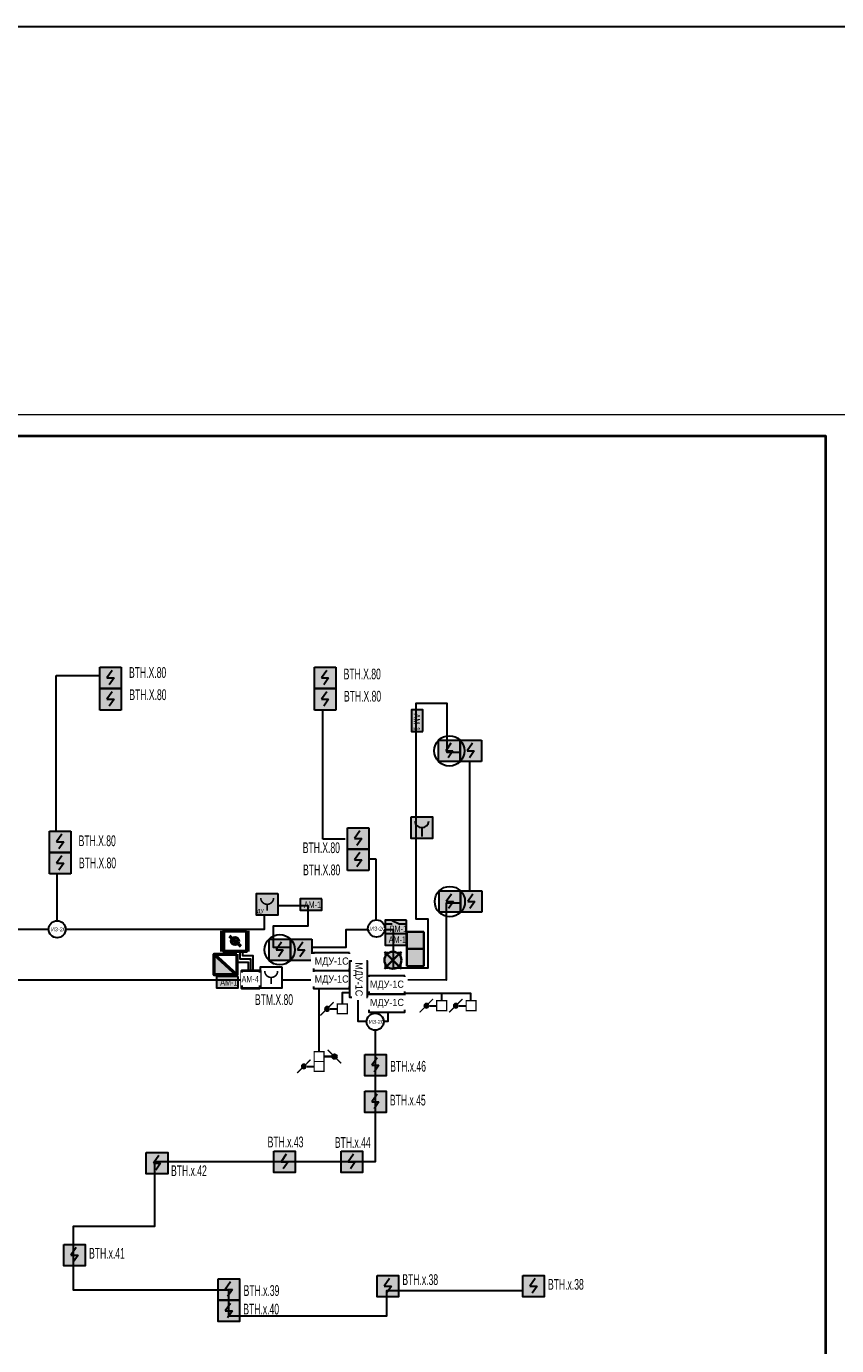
# Model space of a CAD drawing. Header units: millimetres. Extents: x 303602 to 13248484, y -10200551 to -26241.
# Tile 26 of 51: x 669679 to 688617, y -79179 to -48338. Entities that reach past the tile are written whole.
import ezdxf
from ezdxf.enums import TextEntityAlignment as Align

# ---------------------------------------------------------------- set-up
doc = ezdxf.new("R2010")
doc.units = ezdxf.units.MM
doc.set_wipeout_variables(frame=1)
doc.linetypes.add('CONTINOUS', pattern=[0])
for name, color, linetype, lineweight in [('_АПС_Оборудование', 1, 'Continuous', 30), ('RC-Извещатели_пожарные', 1, 'Continuous', 30), ('Воздуховоды', 7, 'Continuous', 18), ('Графика', 253, 'Continuous', 20), ('ОС', 5, 'Continuous', 25), ('Рамка', 7, 'Continuous', 18), ('СОУЭ', 1, 'Continuous', 30), ('СС-011-ПОЖ-СИГНАЛИЗАЦИЯ', 1, 'Continuous', 30), ('УГО АПС и АПЗ$0$_АПС_Оборудование', 1, 'Continuous', 30), ('УГО АПС и АПЗ$0$СС-011-ПОЖ-СИГНАЛИЗАЦИЯ', 1, 'Continuous', 30)]:
    doc.layers.add(name, color=color, linetype=linetype, lineweight=lineweight)
for name, color, linetype in [('EI_HATCH_GALV', 7, 'Continuous'), ('АПС', 5, 'Continuous'), ('АПС_Оборудование', 1, 'Continuous'), ('ПС', 1, 'Continuous'), ('ССПС', 5, 'Continuous'), ('формат', 250, 'Continuous')]:
    doc.layers.add(name, color=color, linetype=linetype)
doc.layers.add('УГО АПС и АПЗ$0$СС_СОУЭ', color=7, linetype='Continuous', lineweight=35, true_color=0x004961)
doc.styles.add('Arial', font='arial.ttf', dxfattribs={"width": 0.9, "height": 700})
doc.styles.add('Arial Narrow', font='ARIALN.TTF', dxfattribs={"width": 0.9, "height": 600})
doc.styles.add('Arial Narrow_Нум', font='ARIALN.TTF', dxfattribs={"width": 0.7, "height": 250})
doc.styles.add('Arial_2', font='arial.ttf', dxfattribs={"width": 0.9, "height": 400})
doc.styles.add('CP.Text', font='arial.ttf')
doc.styles.get("Standard").update_dxf_attribs({"font": 'isocpeur.ttf', "width": 0.9})

# ---------------------------------------------------------------- blocks, each defined once
blk = doc.blocks.new('*U39')
at = {"color": 0, "lineweight": 0}
blk.add_lwpolyline([(-594, 0), (0, 0), (0, 420), (-594, 420)], close=True, dxfattribs=at)
at = {"lineweight": 40}
blk.add_lwpolyline([(-574, 5), (-5, 5), (-5, 415), (-574, 415)], close=True, dxfattribs=at)
at = {"style": 'Arial', "width": 0.9, "flags": 8}
blk.add_attdef('FORMAT', (-36.87, 1.26), '', height=2.8, dxfattribs=at)
blk = doc.blocks.new('RC-UGO-IRA-01')
blk.add_wipeout([(2.5, 2.5), (2.5, -2.5), (-2.5, -2.5), (-2.5, 2.5)]).dxf.layer = 'RC-Извещатели_пожарные'
blk.add_wipeout([(-2.5, -2.5), (-2.5, 2.5), (2.5, 2.5), (2.5, -2.5)]).dxf.layer = 'RC-Извещатели_пожарные'
at = {"layer": 'RC-Извещатели_пожарные', "ltscale": 30}
blk.add_lwpolyline([(2.5, 2.5), (2.5, -2.5), (-2.5, -2.5), (-2.5, 2.5)], close=True, dxfattribs=at)
at = {"layer": 'RC-Извещатели_пожарные', "ltscale": 30, "const_width": 0.375}
blk.add_lwpolyline([(-1.5, 1.5, 1), (1.5, 1.5, 1)], format="xyb", dxfattribs=at)
blk.add_lwpolyline([(0, 0), (0, -1.5)], dxfattribs=at)
at = {"layer": 'RC-Извещатели_пожарные'}
blk.add_attdef('PSTN', text='', height=1.5, dxfattribs=at).set_placement((2.5, 2.5), align=Align.BOTTOM_CENTER)
blk = doc.blocks.new('ИП 212-64 прот.R3')
blk.add_wipeout([(2.5, 2.5), (2.5, -2.5), (-2.5, -2.5), (-2.5, 2.5)]).dxf.layer = 'RC-Извещатели_пожарные'
blk.add_wipeout([(-2.5, -2.5), (-2.5, 2.5), (2.5, 2.5), (2.5, -2.5)]).dxf.layer = 'RC-Извещатели_пожарные'
at = {"lineweight": 35, "true_color": 0xffffff}
h = blk.add_hatch(color=7, dxfattribs=at)
h.dxf.hatch_style = 1
h.paths.add_polyline_path([(-2.5, 2.5), (-2.5, -2.5), (2.5, -2.5), (2.5, 2.5)])
at = {"color": 1, "linetype": 'ByBlock', "lineweight": -2}
for p, q in [((0.39, 1.77), (-0.83, 0)), ((-0.83, 0), (0.83, 0)), ((0.83, 0), (-0.31, -1.63))]:
    blk.add_line(p, q, dxfattribs=at)
at = {"layer": 'RC-Извещатели_пожарные', "ltscale": 30}
for p, q in [((-2.5, -2.5), (-2.5, 2.5)), ((-2.5, 2.5), (2.5, 2.5)), ((2.5, 2.5), (2.5, -2.5)), ((2.5, -2.5), (-2.5, -2.5))]:
    blk.add_line(p, q, dxfattribs=at)
blk = doc.blocks.new('УГО АПС и АПЗ$0$A$C0ED213A1')
blk.add_wipeout([(-200, 0), (0, -200), (200, 0), (0, 200)])
blk.add_circle((0, 0), 200)
at = {"layer": 'УГО АПС и АПЗ$0$СС-011-ПОЖ-СИГНАЛИЗАЦИЯ', "color": 1, "style": 'CP.Text', "width": 0.8}
blk.add_text('ИЗ-2О', height=90, dxfattribs=at).set_placement((-145, -47))
blk = doc.blocks.new('*U103')
at = {"lineweight": 35, "true_color": 0xffffff}
h = blk.add_hatch(color=7, dxfattribs=at)
h.dxf.hatch_style = 1
h.paths.add_polyline_path([(0, 500), (0, 0), (500, 0), (500, 500)])
at = {"color": 1, "linetype": 'ByBlock', "lineweight": -2}
for p, q in [((289, 426), (167, 250)), ((167, 250), (333, 250)), ((333, 250), (219, 86))]:
    blk.add_line(p, q, dxfattribs=at)
at = {"color": 1, "linetype": 'ByBlock', "lineweight": -2, "ltscale": 0.1}
blk.add_lwpolyline([(0, 500), (500, 500), (500, 0), (0, 0)], close=True, dxfattribs=at)
at = {"color": 0, "linetype": 'ByBlock', "lineweight": -2, "style": 'Arial Narrow_Нум', "flags": 1}
for tag, p in [('NAME_DEVICE', (-64, -421)), ('NUM_POM', (-82, -847))]:
    blk.add_attdef(tag, p, '', height=125, dxfattribs=at)
at = {"color": 0, "linetype": 'ByBlock', "lineweight": -2, "style": 'Arial Narrow_Нум'}
blk.add_attdef('INDEX', (-63, -235), '', height=125, dxfattribs=at)
at = {"color": 0, "linetype": 'ByBlock', "lineweight": -2, "style": 'Arial Narrow_Нум', "width": 0.7}
blk.add_attdef('NUM_DEVICE', (-64, -630), '', height=125, dxfattribs=at)
blk = doc.blocks.new('*U104')
at = {"lineweight": 35, "true_color": 0xffffff}
h = blk.add_hatch(color=7, dxfattribs=at)
h.dxf.hatch_style = 1
h.paths.add_polyline_path([(0, 500), (0, 0), (500, 0), (500, 500)])
at = {"color": 1, "linetype": 'ByBlock', "lineweight": -2}
for p, q in [((289, 426), (167, 250)), ((167, 250), (333, 250)), ((333, 250), (219, 86))]:
    blk.add_line(p, q, dxfattribs=at)
at = {"color": 1, "linetype": 'ByBlock', "lineweight": -2, "ltscale": 0.1}
blk.add_lwpolyline([(0, 500), (500, 500), (500, 0), (0, 0)], close=True, dxfattribs=at)
at = {"color": 0, "linetype": 'ByBlock', "lineweight": -2, "style": 'Arial Narrow_Нум', "flags": 1}
for tag, p in [('NAME_DEVICE', (-64, -421)), ('NUM_POM', (-82, -847))]:
    blk.add_attdef(tag, p, '', height=125, dxfattribs=at)
at = {"color": 0, "linetype": 'ByBlock', "lineweight": -2, "style": 'Arial Narrow_Нум'}
blk.add_attdef('INDEX', (-63, -235), '', height=125, dxfattribs=at)
at = {"color": 0, "linetype": 'ByBlock', "lineweight": -2, "style": 'Arial Narrow_Нум', "width": 0.7}
blk.add_attdef('NUM_DEVICE', (-64, -630), '', height=125, dxfattribs=at)
blk = doc.blocks.new('*U105')
at = {"lineweight": 35, "true_color": 0xffffff}
h = blk.add_hatch(color=7, dxfattribs=at)
h.dxf.hatch_style = 1
h.paths.add_polyline_path([(0, 500), (0, 0), (500, 0), (500, 500)])
at = {"color": 1, "linetype": 'ByBlock', "lineweight": -2}
for p, q in [((289, 426), (167, 250)), ((167, 250), (333, 250)), ((333, 250), (219, 86))]:
    blk.add_line(p, q, dxfattribs=at)
at = {"color": 1, "linetype": 'ByBlock', "lineweight": -2, "ltscale": 0.1}
blk.add_lwpolyline([(0, 500), (500, 500), (500, 0), (0, 0)], close=True, dxfattribs=at)
at = {"color": 0, "linetype": 'ByBlock', "lineweight": -2, "style": 'Arial Narrow_Нум', "flags": 1}
for tag, p in [('NAME_DEVICE', (-64, -421)), ('NUM_POM', (-82, -847))]:
    blk.add_attdef(tag, p, '', height=125, dxfattribs=at)
at = {"color": 0, "linetype": 'ByBlock', "lineweight": -2, "style": 'Arial Narrow_Нум'}
blk.add_attdef('INDEX', (-63, -235), '', height=125, dxfattribs=at)
at = {"color": 0, "linetype": 'ByBlock', "lineweight": -2, "style": 'Arial Narrow_Нум', "width": 0.7}
blk.add_attdef('NUM_DEVICE', (-64, -630), '', height=125, dxfattribs=at)
blk = doc.blocks.new('*U106')
at = {"lineweight": 35, "true_color": 0xffffff}
h = blk.add_hatch(color=7, dxfattribs=at)
h.dxf.hatch_style = 1
h.paths.add_polyline_path([(0, 500), (0, 0), (500, 0), (500, 500)])
at = {"color": 1, "linetype": 'ByBlock', "lineweight": -2}
for p, q in [((289, 426), (167, 250)), ((167, 250), (333, 250)), ((333, 250), (219, 86))]:
    blk.add_line(p, q, dxfattribs=at)
at = {"color": 1, "linetype": 'ByBlock', "lineweight": -2, "ltscale": 0.1}
blk.add_lwpolyline([(0, 500), (500, 500), (500, 0), (0, 0)], close=True, dxfattribs=at)
at = {"color": 0, "linetype": 'ByBlock', "lineweight": -2, "style": 'Arial Narrow_Нум', "flags": 1}
for tag, p in [('NAME_DEVICE', (-64, -421)), ('NUM_POM', (-82, -847))]:
    blk.add_attdef(tag, p, '', height=125, dxfattribs=at)
at = {"color": 0, "linetype": 'ByBlock', "lineweight": -2, "style": 'Arial Narrow_Нум'}
blk.add_attdef('INDEX', (-63, -235), '', height=125, dxfattribs=at)
at = {"color": 0, "linetype": 'ByBlock', "lineweight": -2, "style": 'Arial Narrow_Нум', "width": 0.7}
blk.add_attdef('NUM_DEVICE', (-64, -630), '', height=125, dxfattribs=at)
blk = doc.blocks.new('*U107')
at = {"lineweight": 35, "true_color": 0xffffff}
h = blk.add_hatch(color=7, dxfattribs=at)
h.dxf.hatch_style = 1
h.paths.add_polyline_path([(0, 500), (0, 0), (500, 0), (500, 500)])
at = {"color": 1, "linetype": 'ByBlock', "lineweight": -2}
for p, q in [((289, 426), (167, 250)), ((167, 250), (333, 250)), ((333, 250), (219, 86))]:
    blk.add_line(p, q, dxfattribs=at)
at = {"color": 1, "linetype": 'ByBlock', "lineweight": -2, "ltscale": 0.1}
blk.add_lwpolyline([(0, 500), (500, 500), (500, 0), (0, 0)], close=True, dxfattribs=at)
at = {"color": 0, "linetype": 'ByBlock', "lineweight": -2, "style": 'Arial Narrow_Нум', "flags": 1}
for tag, p in [('NAME_DEVICE', (-64, -421)), ('NUM_POM', (-82, -847))]:
    blk.add_attdef(tag, p, '', height=125, dxfattribs=at)
at = {"color": 0, "linetype": 'ByBlock', "lineweight": -2, "style": 'Arial Narrow_Нум'}
blk.add_attdef('INDEX', (-63, -235), '', height=125, dxfattribs=at)
at = {"color": 0, "linetype": 'ByBlock', "lineweight": -2, "style": 'Arial Narrow_Нум', "width": 0.7}
blk.add_attdef('NUM_DEVICE', (-64, -630), '', height=125, dxfattribs=at)
blk = doc.blocks.new('*U98')
at = {"lineweight": 35, "true_color": 0xffffff}
h = blk.add_hatch(color=7, dxfattribs=at)
h.dxf.hatch_style = 1
h.paths.add_polyline_path([(0, 500), (0, 0), (500, 0), (500, 500)])
at = {"color": 1, "linetype": 'ByBlock', "lineweight": -2}
for p, q in [((289, 426), (167, 250)), ((167, 250), (333, 250)), ((333, 250), (219, 86))]:
    blk.add_line(p, q, dxfattribs=at)
at = {"color": 1, "linetype": 'ByBlock', "lineweight": -2, "ltscale": 0.1}
blk.add_lwpolyline([(0, 500), (500, 500), (500, 0), (0, 0)], close=True, dxfattribs=at)
at = {"color": 0, "linetype": 'ByBlock', "lineweight": -2, "style": 'Arial Narrow_Нум', "flags": 1}
for tag, p in [('NAME_DEVICE', (-64, -421)), ('NUM_POM', (-82, -847))]:
    blk.add_attdef(tag, p, '', height=125, dxfattribs=at)
at = {"color": 0, "linetype": 'ByBlock', "lineweight": -2, "style": 'Arial Narrow_Нум'}
blk.add_attdef('INDEX', (-63, -235), '', height=125, dxfattribs=at)
at = {"color": 0, "linetype": 'ByBlock', "lineweight": -2, "style": 'Arial Narrow_Нум', "width": 0.7}
blk.add_attdef('NUM_DEVICE', (-64, -630), '', height=125, dxfattribs=at)
blk = doc.blocks.new('*U99')
at = {"lineweight": 35, "true_color": 0xffffff}
h = blk.add_hatch(color=7, dxfattribs=at)
h.dxf.hatch_style = 1
h.paths.add_polyline_path([(0, 500), (0, 0), (500, 0), (500, 500)])
at = {"color": 1, "linetype": 'ByBlock', "lineweight": -2}
for p, q in [((289, 426), (167, 250)), ((167, 250), (333, 250)), ((333, 250), (219, 86))]:
    blk.add_line(p, q, dxfattribs=at)
at = {"color": 1, "linetype": 'ByBlock', "lineweight": -2, "ltscale": 0.1}
blk.add_lwpolyline([(0, 500), (500, 500), (500, 0), (0, 0)], close=True, dxfattribs=at)
at = {"color": 0, "linetype": 'ByBlock', "lineweight": -2, "style": 'Arial Narrow_Нум', "flags": 1}
for tag, p in [('NAME_DEVICE', (-64, -421)), ('NUM_POM', (-82, -847))]:
    blk.add_attdef(tag, p, '', height=125, dxfattribs=at)
at = {"color": 0, "linetype": 'ByBlock', "lineweight": -2, "style": 'Arial Narrow_Нум'}
blk.add_attdef('INDEX', (-63, -235), '', height=125, dxfattribs=at)
at = {"color": 0, "linetype": 'ByBlock', "lineweight": -2, "style": 'Arial Narrow_Нум', "width": 0.7}
blk.add_attdef('NUM_DEVICE', (-64, -630), '', height=125, dxfattribs=at)
blk = doc.blocks.new('*U100')
at = {"lineweight": 35, "true_color": 0xffffff}
h = blk.add_hatch(color=7, dxfattribs=at)
h.dxf.hatch_style = 1
h.paths.add_polyline_path([(0, 500), (0, 0), (500, 0), (500, 500)])
at = {"color": 1, "linetype": 'ByBlock', "lineweight": -2}
for p, q in [((289, 426), (167, 250)), ((167, 250), (333, 250)), ((333, 250), (219, 86))]:
    blk.add_line(p, q, dxfattribs=at)
at = {"color": 1, "linetype": 'ByBlock', "lineweight": -2, "ltscale": 0.1}
blk.add_lwpolyline([(0, 500), (500, 500), (500, 0), (0, 0)], close=True, dxfattribs=at)
at = {"color": 0, "linetype": 'ByBlock', "lineweight": -2, "style": 'Arial Narrow_Нум', "flags": 1}
for tag, p in [('NAME_DEVICE', (-64, -421)), ('NUM_POM', (-82, -847))]:
    blk.add_attdef(tag, p, '', height=125, dxfattribs=at)
at = {"color": 0, "linetype": 'ByBlock', "lineweight": -2, "style": 'Arial Narrow_Нум'}
blk.add_attdef('INDEX', (-63, -235), '', height=125, dxfattribs=at)
at = {"color": 0, "linetype": 'ByBlock', "lineweight": -2, "style": 'Arial Narrow_Нум', "width": 0.7}
blk.add_attdef('NUM_DEVICE', (-64, -630), '', height=125, dxfattribs=at)
blk = doc.blocks.new('*U101')
at = {"lineweight": 35, "true_color": 0xffffff}
h = blk.add_hatch(color=7, dxfattribs=at)
h.dxf.hatch_style = 1
h.paths.add_polyline_path([(0, 500), (0, 0), (500, 0), (500, 500)])
at = {"color": 1, "linetype": 'ByBlock', "lineweight": -2}
for p, q in [((289, 426), (167, 250)), ((167, 250), (333, 250)), ((333, 250), (219, 86))]:
    blk.add_line(p, q, dxfattribs=at)
at = {"color": 1, "linetype": 'ByBlock', "lineweight": -2, "ltscale": 0.1}
blk.add_lwpolyline([(0, 500), (500, 500), (500, 0), (0, 0)], close=True, dxfattribs=at)
at = {"color": 0, "linetype": 'ByBlock', "lineweight": -2, "style": 'Arial Narrow_Нум', "flags": 1}
for tag, p in [('NAME_DEVICE', (-64, -421)), ('NUM_POM', (-82, -847))]:
    blk.add_attdef(tag, p, '', height=125, dxfattribs=at)
at = {"color": 0, "linetype": 'ByBlock', "lineweight": -2, "style": 'Arial Narrow_Нум'}
blk.add_attdef('INDEX', (-63, -235), '', height=125, dxfattribs=at)
at = {"color": 0, "linetype": 'ByBlock', "lineweight": -2, "style": 'Arial Narrow_Нум', "width": 0.7}
blk.add_attdef('NUM_DEVICE', (-64, -630), '', height=125, dxfattribs=at)
blk = doc.blocks.new('*U102')
at = {"lineweight": 35, "true_color": 0xffffff}
h = blk.add_hatch(color=7, dxfattribs=at)
h.dxf.hatch_style = 1
h.paths.add_polyline_path([(0, 500), (0, 0), (500, 0), (500, 500)])
at = {"color": 1, "linetype": 'ByBlock', "lineweight": -2}
for p, q in [((289, 426), (167, 250)), ((167, 250), (333, 250)), ((333, 250), (219, 86))]:
    blk.add_line(p, q, dxfattribs=at)
at = {"color": 1, "linetype": 'ByBlock', "lineweight": -2, "ltscale": 0.1}
blk.add_lwpolyline([(0, 500), (500, 500), (500, 0), (0, 0)], close=True, dxfattribs=at)
at = {"color": 0, "linetype": 'ByBlock', "lineweight": -2, "style": 'Arial Narrow_Нум', "flags": 1}
for tag, p in [('NAME_DEVICE', (-64, -421)), ('NUM_POM', (-82, -847))]:
    blk.add_attdef(tag, p, '', height=125, dxfattribs=at)
at = {"color": 0, "linetype": 'ByBlock', "lineweight": -2, "style": 'Arial Narrow_Нум'}
blk.add_attdef('INDEX', (-63, -235), '', height=125, dxfattribs=at)
at = {"color": 0, "linetype": 'ByBlock', "lineweight": -2, "style": 'Arial Narrow_Нум', "width": 0.7}
blk.add_attdef('NUM_DEVICE', (-64, -630), '', height=125, dxfattribs=at)
blk = doc.blocks.new('РМ-4схема')
at = {"lineweight": 40, "ltscale": 2, "true_color": 0xffffff}
h = blk.add_hatch(color=7, dxfattribs=at)
h.dxf.hatch_style = 1
h.paths.add_polyline_path([(-154589, 33976), (-154086, 33976), (-154086, 34289), (-154589, 34289)])
at = {"layer": 'ОС', "color": 1, "lineweight": 30}
for p, q in [((-154260, 34196, 0), (-154420, 34270, 0)), ((-154420, 34196, 0), (-154589, 34196, 0)), ((-154086, 34196, 0), (-154260, 34196, 0))]:
    blk.add_line(p, q, dxfattribs=at)
at = {"layer": 'ОС', "color": 1, "lineweight": 30, "elevation": 0}
blk.add_lwpolyline([(-154086, 34289), (-154589, 34289), (-154589, 33976), (-154086, 33976)], close=True, dxfattribs=at)
at = {"layer": 'ССПС', "color": 1, "lineweight": -2, "ltscale": 1000, "style": 'Arial Narrow_Нум', "width": 0.8}
blk.add_text('РМ-1', height=151, dxfattribs=at).set_placement((-154484, 34011, 0))
blk = doc.blocks.new('авфывыа')
at = {"lineweight": 40, "ltscale": 2, "true_color": 0xffffff}
h = blk.add_hatch(color=7, dxfattribs=at)
h.dxf.hatch_style = 1
h.paths.add_polyline_path([(287843, 200199), (287340, 200199), (287340, 199936), (287843, 199936)])
at = {"layer": 'ОС', "color": 1, "lineweight": 30}
blk.add_lwpolyline([(287843, 200199), (287340, 200199), (287340, 199936), (287843, 199936)], close=True, dxfattribs=at)
at = {"layer": 'ССПС', "color": 1, "lineweight": -2, "ltscale": 1000, "style": 'Arial Narrow', "width": 0.9}
blk.add_text('АМ-1', height=150, dxfattribs=at).set_placement((287425, 199988))
blk = doc.blocks.new('УДП')
at = {"color": 30}
blk.add_wipeout([(324223, -148669), (324222, -149169), (323722, -149169), (323723, -148669)], dxfattribs=at).dxf.layer = 'RC-Извещатели_пожарные'
blk.add_wipeout([(323722, -149169), (323723, -148669), (324223, -148669), (324222, -149169)], dxfattribs=at).dxf.layer = 'RC-Извещатели_пожарные'
at = {"layer": 'EI_HATCH_GALV', "lineweight": 30, "true_color": 0xffffff}
h = blk.add_hatch(color=7, dxfattribs=at)
h.dxf.hatch_style = 1
h.paths.add_polyline_path([(324223, -148669), (324222, -149169), (323722, -149169), (323723, -148669)])
at = {"layer": 'RC-Извещатели_пожарные', "color": 30, "ltscale": 30}
blk.add_lwpolyline([(324223, -148669), (324222, -149169), (323722, -149169), (323723, -148669)], close=True, dxfattribs=at)
at = {"layer": 'RC-Извещатели_пожарные', "color": 30, "ltscale": 30, "const_width": 37.5}
blk.add_lwpolyline([(323823, -148769, 1), (324123, -148769, 1)], format="xyb", dxfattribs=at)
blk.add_lwpolyline([(323972, -148919), (323972, -149069)], dxfattribs=at)
at = {"color": 30, "lineweight": 30, "style": 'Arial Narrow', "width": 0.9}
blk.add_text('ДУ', height=100, dxfattribs=at).set_placement((323814, -149078), align=Align.MIDDLE_CENTER)
blk = doc.blocks.new('ам-4')
blk.add_wipeout([(-197, 213), (223, 213), (223, -207), (-197, -207)]).dxf.layer = 'АПС_Оборудование'
at = {"layer": '_АПС_Оборудование', "lineweight": 40, "ltscale": 100}
blk.add_lwpolyline([(223, -207), (-197, -207), (-197, 213), (223, 213)], close=True, dxfattribs=at)
at = {"layer": '_АПС_Оборудование', "ltscale": 100, "insert": (15, 13), "char_height": 150, "attachment_point": 5, "style": 'Arial Narrow', "bg_fill": 2}
blk.add_mtext_dynamic_manual_height_columns('\\pxi-0.17961;АМ-4', width=300, gutter_width=144375, heights=[0], dxfattribs=at)
blk = doc.blocks.new('_МДУ')
at = {"color": 1}
blk.add_wipeout([(-350, 175), (350, 175), (350, -175), (-350, -175)], dxfattribs=at)
at = {"layer": 'АПС', "color": 1, "lineweight": 30, "ltscale": 200}
blk.add_lwpolyline([(350, 175), (-350, 175), (-350, -175), (350, -175)], close=True, dxfattribs=at)
at = {"layer": 'АПС', "color": 0, "lineweight": 30, "ltscale": 200, "insert": (3, -9), "char_height": 140, "width": 668.29, "attachment_point": 5, "style": 'Arial_2', "bg_fill": 2}
blk.add_mtext('МДУ-1С', dxfattribs=at)
blk = doc.blocks.new('УГО АПС и АПЗ$0$точка сбора')
h = blk.add_hatch(color=255)
h.dxf.hatch_style = 1
h.paths.add_polyline_path([(0, 0), (-88, 88, 0.198912), (-125, 0, 0.198912), (-88, -88)])
h.paths.add_polyline_path([(125, 0, 0.198912), (88, 88), (0, 0), (88, -88, 0.198912)])
h = blk.add_hatch(color=2)
h.dxf.hatch_style = 1
h.paths.add_polyline_path([(88, -88), (0, 0), (-88, -88, 0.414214)])
h.paths.add_polyline_path([(88, 88, 0.414214), (-88, 88), (0, 0)])
at = {"layer": 'УГО АПС и АПЗ$0$СС_СОУЭ', "color": 1}
for p, q in [((-88, 88), (-125, 125)), ((-88, 88), (-125, 88)), ((-88, 88), (-88, 125)), ((88, 88), (125, 125)), ((88, 88), (88, 125)), ((88, 88), (125, 88)), ((-88, -88), (-125, -125)), ((-88, -88), (-125, -88)), ((-88, -88), (-88, -125)), ((88, -88), (125, -125)), ((88, -88), (88, -125)), ((88, -88), (125, -88))]:
    blk.add_line(p, q, dxfattribs=at)
for points in [[(-88, 88), (88, -88)], [(-88, -88), (88, 88)]]:
    blk.add_lwpolyline(points, dxfattribs=at)
blk.add_circle((0, 0), 125, dxfattribs=at)
blk = doc.blocks.new('УГО АПС и АПЗ$0$A$C7da512b9')
at = {"true_color": 0xffffff}
h = blk.add_hatch(color=7, dxfattribs=at)
h.dxf.hatch_style = 1
h.paths.add_polyline_path([(0, 199.9872), (-399.9744, 199.9872), (-399.9744, -199.9872), (0, -199.9872)])
at = {"lineweight": 35, "true_color": 0x0a0aff}
for points in [[(0, 74.9952), (0, 199.9872), (-399.9744, 199.9872), (-399.9744, 74.9952)], [(-399.9744, -74.9952), (-399.9744, -199.9872), (0, -199.9872), (0, -74.9952)]]:
    blk.add_hatch(color=5, dxfattribs=at).paths.add_polyline_path(points)
at = {"color": 5, "lineweight": 35, "true_color": 0x0a0aff}
for p, q in [((-399.9744, 199.9872), (-399.9744, -199.9872)), ((0, 199.9872), (-399.9744, 199.9872)), ((0, -199.9872), (0, 199.9872)), ((-399.9744, -199.9872), (0, -199.9872))]:
    blk.add_line(p, q, dxfattribs=at)
blk = doc.blocks.new('*U96')
at = {"lineweight": 35, "true_color": 0xffffff}
h = blk.add_hatch(color=7, dxfattribs=at)
h.dxf.hatch_style = 1
h.paths.add_polyline_path([(-2.5, 2.5), (-2.5, -2.5), (2.5, -2.5), (2.5, 2.5)])
at = {"color": 1, "linetype": 'ByBlock', "lineweight": -2}
for p, q in [((0.39, 1.76), (-0.83, 0)), ((-0.83, 0), (0.83, 0)), ((0.83, 0), (-0.31, -1.64))]:
    blk.add_line(p, q, dxfattribs=at)
at = {"color": 1, "linetype": 'ByBlock', "lineweight": -2, "ltscale": 0.1}
blk.add_lwpolyline([(-2.5, 2.5), (2.5, 2.5), (2.5, -2.5), (-2.5, -2.5)], close=True, dxfattribs=at)
at = {"layer": 'RC-Извещатели_пожарные'}
blk.add_circle((0, 0), 3.54, dxfattribs=at)
at = {"layer": 'RC-Извещатели_пожарные', "style": 'Arial Narrow_Нум', "width": 0.7}
blk.add_attdef('PSTN', text='', height=2.5, dxfattribs=at).set_placement((5.33, 2.66), align=Align.BOTTOM_CENTER)
blk = doc.blocks.new('СПЖ')
at = {"layer": 'Графика', "lineweight": 50}
blk.add_hatch(color=1, dxfattribs=at).paths.add_polyline_path([(304821, -36194), (304291, -35711), (304291, -36194)])
at = {"layer": 'Графика', "color": 1, "lineweight": 50}
blk.add_line((304291, -35711), (304821, -36194), dxfattribs=at)
blk.add_lwpolyline([(304821, -35711), (304821, -36194), (304291, -36194), (304291, -35711)], close=True, dxfattribs=at)
blk = doc.blocks.new('ДЗ')
at = {"layer": 'Графика', "color": 1, "lineweight": 50}
for p, q in [((304243, -36530), (304243, -37013)), ((304423, -36650), (304688, -36892)), ((304859, -36530), (304859, -37013))]:
    blk.add_line(p, q, dxfattribs=at)
blk.add_lwpolyline([(304821, -36530), (304821, -37013), (304291, -37013), (304291, -36530)], close=True, dxfattribs=at)
blk.add_circle((304556, -36771), 81.3, dxfattribs=at)
blk = doc.blocks.new('*U89')
at = {"linetype": 'Continuous', "lineweight": -2, "true_color": 0xffffff}
h = blk.add_hatch(color=7, dxfattribs=at)
h.dxf.hatch_style = 1
h.paths.add_polyline_path([(0, 500), (0, 0), (500, 0), (500, 500)])
at = {"color": 1, "linetype": 'Continuous', "lineweight": -2}
blk.add_line((250, 250), (250, 43), dxfattribs=at)
blk.add_lwpolyline([(0, 500), (500, 500), (500, 0), (0, 0)], close=True, dxfattribs=at)
blk.add_arc((250, 417), 167, 186.4495, 353.5853, dxfattribs=at)
at = {"color": 0, "linetype": 'Continuous', "lineweight": -2, "style": 'Arial Narrow_Нум', "flags": 1}
for tag, p in [('NAME_DEVICE', (-64, -421)), ('NUM_POM', (-82, -847))]:
    blk.add_attdef(tag, p, '', height=125, dxfattribs=at)
at = {"color": 0, "linetype": 'Continuous', "lineweight": -2, "style": 'Arial Narrow_Нум'}
for tag, p in [('INDEX', (-63, -235)), ('NUM_DEVICE', (-64, -630))]:
    blk.add_attdef(tag, p, '', height=125, dxfattribs=at)
blk = doc.blocks.new('озк_пр')
at = {"layer": 'УГО АПС и АПЗ$0$_АПС_Оборудование', "ltscale": 200}
h = blk.add_hatch(color=1, dxfattribs=at)
h.dxf.hatch_style = 1
h.paths.add_polyline_path([(468761, -41723, 1), (468650, -41723, 1)])
at = {"color": 1, "const_width": 29.5}
blk.add_lwpolyline([(468549, -41567), (468666, -41684)], dxfattribs=at)
at = {"layer": 'УГО АПС и АПЗ$0$_АПС_Оборудование', "color": 1, "lineweight": 35, "ltscale": 200}
blk.add_line((468636, -41723), (468463, -41723), dxfattribs=at)
at = {"layer": 'УГО АПС и АПЗ$0$_АПС_Оборудование', "color": 1, "const_width": 29.5}
blk.add_lwpolyline([(468233, -41839), (468463, -41839), (468463, -41608), (468232, -41608)], close=True, dxfattribs=at)
blk.add_lwpolyline([(468745, -41762), (468862, -41880)], dxfattribs=at)
at = {"layer": 'УГО АПС и АПЗ$0$_АПС_Оборудование', "color": 1}
blk.add_circle((468706, -41723), 55.4, dxfattribs=at)
blk = doc.blocks.new('пд_выт')
at = {"layer": 'Воздуховоды', "true_color": 0xcd6928}
h = blk.add_hatch(color=32, dxfattribs=at)
h.dxf.hatch_style = 1
h.paths.add_polyline_path([(468770, -40558, 1), (468659, -40558, 1)])
at = {"layer": 'Воздуховоды', "color": 32, "lineweight": 30, "true_color": 0xcd6928}
blk.add_line((468645, -40558), (468472, -40558), dxfattribs=at)
at = {"layer": 'Воздуховоды', "color": 32, "true_color": 0xcd6928, "const_width": 29.5}
for points in [[(468558, -40401), (468675, -40519)], [(468754, -40597), (468871, -40714)]]:
    blk.add_lwpolyline(points, dxfattribs=at)
blk.add_lwpolyline([(468242, -40674), (468472, -40673), (468472, -40443), (468241, -40443)], close=True, dxfattribs=at)
at = {"layer": 'Воздуховоды', "color": 32, "true_color": 0xcd6928}
blk.add_circle((468715, -40558), 55.4, dxfattribs=at)

msp = doc.modelspace()

# ---------------------------------------------------------------- linework, layer by layer
at = {"layer": 'RC-Извещатели_пожарные', "lineweight": 30}
msp.add_lwpolyline([(668989, -69446), (675242, -69446), (675242, -68887), (676256, -68887), (676256, -69374), (675446, -69374), (675446, -69861), (677154, -69861), (677154, -69449), (678249, -69453), (678249, -70348), (679068, -70348), (679068, -69207), (678790, -69207), (678790, -64158), (679509, -64158), (679509, -65308), (680040, -65308), (680040, -68834), (679493, -68834), (679493, -70636), (678127, -70629), (678127, -71605), (677435, -71605), (677435, -70183), (676711, -70183), (676711, -70632), (657034, -70632)], dxfattribs=at)
at = {"layer": 'Рамка'}
msp.add_lwpolyline([(631467, -98921), (688367, -98921), (688367, -57921), (631467, -57921)], close=True, dxfattribs=at)
at = {"layer": 'СС-011-ПОЖ-СИГНАЛИЗАЦИЯ', "color": 30, "lineweight": 30, "true_color": 0xf26722}
msp.add_lwpolyline([(679387, -71118), (679387, -70936)], dxfattribs=at)

# ---------------------------------------------------------------- block references
at = {"color": 6, "rotation": 270}
msp.add_blockref('авфывыа', (478745, 223023), dxfattribs=at)
at = {"color": 7, "linetype": 'CONTINOUS', "lineweight": 30, "ltscale": 100, "xscale": 1.000735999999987, "yscale": 1.000735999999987, "zscale": 1.000735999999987}
msp.add_blockref('*U89', (678672, -67320), dxfattribs=at)
at = {"color": 6}
msp.add_blockref('авфывыа', (388738, -268934), dxfattribs=at)
at = {"layer": 'RC-Извещатели_пожарные', "lineweight": 30}
msp.add_blockref('ДЗ', (370000, -32950), dxfattribs=at)
at = {"layer": 'ПС', "color": 7, "linetype": 'CONTINOUS', "lineweight": 30, "ltscale": 100}
ref = msp.add_blockref('*U101', (677587, -72875), dxfattribs=dict(at, xscale=1.000736, yscale=1.000736, zscale=1.000736))
ref.add_attrib('NUM_DEVICE', 'BTH.x.46', dxfattribs={"layer": '0', "color": 0, "linetype": 'ByBlock', "lineweight": -2, "ltscale": 100, "height": 250.2, "style": 'Arial Narrow_Нум', "width": 0.7}).set_placement((678601, -72774), align=Align.CENTER)
ref = msp.add_blockref('*U100', (677587, -73731), dxfattribs=dict(at, xscale=1.000736, yscale=1.000736, zscale=1.000736))
ref.add_attrib('NUM_DEVICE', 'BTH.x.45', dxfattribs={"layer": '0', "color": 0, "linetype": 'ByBlock', "lineweight": -2, "ltscale": 100, "height": 250.2, "style": 'Arial Narrow_Нум', "width": 0.7}).set_placement((678594, -73565), align=Align.CENTER)
ref = msp.add_blockref('*U99', (675464, -75133), dxfattribs=dict(at, xscale=1.000736, yscale=1.000736, zscale=1.000736))
ref.add_attrib('NUM_DEVICE', 'BTH.x.43', dxfattribs={"layer": '0', "color": 0, "linetype": 'ByBlock', "lineweight": -2, "ltscale": 100, "height": 250.2, "style": 'Arial Narrow_Нум', "width": 0.7}).set_placement((675736, -74544), align=Align.CENTER)
ref = msp.add_blockref('*U98', (677033, -75133), dxfattribs=dict(at, xscale=1.000736, yscale=1.000736, zscale=1.000736))
ref.add_attrib('NUM_DEVICE', 'BTH.x.44', dxfattribs={"layer": '0', "color": 0, "linetype": 'ByBlock', "lineweight": -2, "ltscale": 100, "height": 250.2, "style": 'Arial Narrow_Нум', "width": 0.7}).set_placement((677308, -74556), align=Align.CENTER)
ref = msp.add_blockref('*U104', (672482, -75163), dxfattribs=dict(at, xscale=1.000736, yscale=1.000736, zscale=1.000736))
ref.add_attrib('NUM_DEVICE', 'BTH.x.42', dxfattribs={"layer": '0', "color": 0, "linetype": 'ByBlock', "lineweight": -2, "ltscale": 100, "height": 250.2, "style": 'Arial Narrow_Нум', "width": 0.7}).set_placement((673478, -75216), align=Align.CENTER)
ref = msp.add_blockref('*U103', (670554, -77314), dxfattribs=dict(at, xscale=1.000736, yscale=1.000736, zscale=1.000736))
ref.add_attrib('NUM_DEVICE', 'BTH.x.41', dxfattribs={"layer": '0', "color": 0, "linetype": 'ByBlock', "lineweight": -2, "ltscale": 100, "height": 250.2, "style": 'Arial Narrow_Нум', "width": 0.7}).set_placement((671562, -77147), align=Align.CENTER)
ref = msp.add_blockref('*U107', (674160, -78118), dxfattribs=dict(at, xscale=1.000736, yscale=1.000736, zscale=1.000736))
ref.add_attrib('NUM_DEVICE', 'BTH.x.39', dxfattribs={"layer": '0', "color": 0, "linetype": 'ByBlock', "lineweight": -2, "ltscale": 100, "height": 250.2, "style": 'Arial Narrow_Нум', "width": 0.7}).set_placement((675174, -78017), align=Align.CENTER)
ref = msp.add_blockref('*U105', (677878, -78039), dxfattribs=dict(at, xscale=1.000736, yscale=1.000736, zscale=1.000736))
ref.add_attrib('NUM_DEVICE', 'BTH.x.38', dxfattribs={"layer": '0', "color": 0, "linetype": 'ByBlock', "lineweight": -2, "ltscale": 100, "height": 250.2, "style": 'Arial Narrow_Нум', "width": 0.7}).set_placement((678885, -77762), align=Align.CENTER)
ref = msp.add_blockref('*U102', (681282, -78039), dxfattribs=dict(at, xscale=1.000736, yscale=1.000736, zscale=1.000736))
ref.add_attrib('NUM_DEVICE', 'BTH.x.38', dxfattribs={"layer": '0', "color": 0, "linetype": 'ByBlock', "lineweight": -2, "ltscale": 100, "height": 250.2, "style": 'Arial Narrow_Нум', "width": 0.7}).set_placement((682289, -77872), align=Align.CENTER)
ref = msp.add_blockref('*U106', (674160, -78618), dxfattribs=dict(at, xscale=1.000736, yscale=1.000736, zscale=1.000736))
ref.add_attrib('NUM_DEVICE', 'BTH.x.40', dxfattribs={"layer": '0', "color": 0, "linetype": 'ByBlock', "lineweight": -2, "ltscale": 100, "height": 250.2, "style": 'Arial Narrow_Нум', "width": 0.7}).set_placement((675167, -78451), align=Align.CENTER)
at = {"layer": 'СС-011-ПОЖ-СИГНАЛИЗАЦИЯ', "lineweight": 30, "xscale": -1}
for p in [(1145421, -30748), (1147743, -30675), (1148431, -30675), (1144878, -32094)]:
    msp.add_blockref('пд_выт', p, dxfattribs=at)
at = {"layer": 'СС-011-ПОЖ-СИГНАЛИЗАЦИЯ', "lineweight": 30}
msp.add_blockref('озк_пр', (208173, -30698), dxfattribs=at)
at = {"layer": 'УГО АПС и АПЗ$0$_АПС_Оборудование', "rotation": 270}
for p in [(678770, -69906), (678770, -70306)]:
    msp.add_blockref('УГО АПС и АПЗ$0$A$C7da512b9', p, dxfattribs=at)
at = {"layer": 'УГО АПС и АПЗ$0$_АПС_Оборудование', "xscale": 1.6, "yscale": 1.6, "zscale": 1.6, "rotation": 270}
msp.add_blockref('УГО АПС и АПЗ$0$точка сбора', (678247, -70170, 0), dxfattribs=at)
at = {"layer": 'формат', "xscale": 100, "yscale": 100, "zscale": 100}
msp.add_blockref('*U39', (688867, -99421), dxfattribs=at)

# ---------------------------------------------------------------- texts
at = {"color": 0, "linetype": 'ByBlock', "lineweight": -2, "style": 'Arial Narrow', "width": 0.7, "flags": 1}
for p in [(672078, -63568), (677095, -63603), (672085, -64087), (677102, -64122), (670900, -67502), (670907, -68021)]:
    msp.add_attdef('ВТН.Х.80', p, '', height=250, dxfattribs=at)

# ---------------------------------------------------------------- next in the draw order: block references
at = {"layer": '_АПС_Оборудование', "color": 0, "lineweight": 30, "xscale": 1.2, "yscale": 1.2, "zscale": 1.2}
msp.add_blockref('_МДУ', (676811, -70623), dxfattribs=at)
at = {"layer": 'RC-Извещатели_пожарные', "xscale": 99.99999999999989, "yscale": 99.99999999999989, "zscale": 99.99999999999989, "rotation": 359.9525678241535}
msp.add_blockref('RC-UGO-IRA-01', (675401, -70572), dxfattribs=at)
at = {"layer": 'СОУЭ', "color": 6, "xscale": 100, "yscale": 100, "zscale": 100}
for p in [(671645, -63570), (676661, -63570), (680065, -65275), (670468, -67403), (677434, -67325), (680077, -68799), (676101, -69925)]:
    msp.add_blockref('ИП 212-64 прот.R3', p, dxfattribs=at)
at = {"layer": 'СС-011-ПОЖ-СИГНАЛИЗАЦИЯ', "lineweight": 30}
msp.add_blockref('УДП', (351334, 80056), dxfattribs=at)
at = {"layer": 'УГО АПС и АПЗ$0$_АПС_Оборудование'}
for p in [(670397, -69445), (677862, -69428), (677831, -71608)]:
    msp.add_blockref('УГО АПС и АПЗ$0$A$C0ED213A1', p, dxfattribs=at)

# ---------------------------------------------------------------- next in the draw order: linework, layer by layer
at = {"layer": 'СС-011-ПОЖ-СИГНАЛИЗАЦИЯ', "lineweight": 30}
for p, q in [((670373, -67153), (670373, -63516)), ((670373, -63516), (671395, -63516)), ((677132, -67336), (676608, -67336)), ((677856, -69230), (677856, -67808))]:
    msp.add_line(p, q, dxfattribs=at)
at = {"layer": 'СС-011-ПОЖ-СИГНАЛИЗАЦИЯ', "color": 30, "lineweight": 30, "true_color": 0xf26722}
msp.add_lwpolyline([(676521, -72306), (676521, -70833)], dxfattribs=at)
at = {"layer": 'СС-011-ПОЖ-СИГНАЛИЗАЦИЯ', "lineweight": 30}
msp.add_lwpolyline([(677832, -71825), (677832, -74883), (672671, -74883), (672671, -76394), (670769, -76394), (670769, -77878), (674404, -77878), (674404, -78485), (678104, -78485), (678104, -77888), (681282, -77888)], dxfattribs=at)

# ---------------------------------------------------------------- next in the draw order: block references
msp.add_blockref('РМ-4схема', (832652, -103522, 0))
at = {"color": 6}
msp.add_blockref('авфывыа', (390723, -269752), dxfattribs=at)
at = {"layer": '_АПС_Оборудование', "color": 0, "lineweight": 30, "xscale": 1.2, "yscale": 1.2, "zscale": 1.2}
msp.add_blockref('_МДУ', (678104, -71170), dxfattribs=at)
at = {"layer": 'RC-Извещатели_пожарные', "xscale": 100, "yscale": 100, "zscale": 100}
for p in [(679565, -65275), (679577, -68799)]:
    msp.add_blockref('*U96', p, dxfattribs=at)
at = {"layer": 'СОУЭ', "color": 6, "xscale": 100, "yscale": 100, "zscale": 100}
for p in [(671645, -64070), (676661, -64070), (670468, -67903), (677434, -67825)]:
    msp.add_blockref('ИП 212-64 прот.R3', p, dxfattribs=at)

# ---------------------------------------------------------------- next in the draw order: texts
at = {"color": 0, "linetype": 'ByBlock', "lineweight": -2, "style": 'Arial Narrow', "width": 0.7, "flags": 1}
msp.add_attdef('ВТМ.Х.80', (675021, -71216), '', height=250, dxfattribs=at)

# ---------------------------------------------------------------- next in the draw order: linework, layer by layer
at = {"layer": 'СС-011-ПОЖ-СИГНАЛИЗАЦИЯ', "lineweight": 30}
for p, q in [((676608, -67336), (676608, -64310)), ((677856, -67808), (677691, -67808)), ((670397, -69245), (670397, -68155))]:
    msp.add_line(p, q, dxfattribs=at)

# ---------------------------------------------------------------- next in the draw order: block references
at = {"layer": '_АПС_Оборудование'}
msp.add_blockref('ам-4', (674909, -70623), dxfattribs=at)
at = {"layer": '_АПС_Оборудование', "color": 0, "lineweight": 30, "xscale": 1.2, "yscale": 1.2, "zscale": 1.2}
msp.add_blockref('_МДУ', (678104, -70743), dxfattribs=at)

# ---------------------------------------------------------------- next in the draw order: texts
at = {"color": 0, "linetype": 'ByBlock', "lineweight": -2, "style": 'Arial Narrow', "width": 0.7, "flags": 1}
for p in [(676139, -67664), (676146, -68183)]:
    msp.add_attdef('ВТН.Х.80', p, '', height=250, dxfattribs=at)

# ---------------------------------------------------------------- next in the draw order: linework, layer by layer
at = {"layer": 'RC-Извещатели_пожарные', "lineweight": 30}
msp.add_lwpolyline([(329285, -48338), (1052378, -48338), (1052378, -104490), (329285, -104490)], close=True, dxfattribs=at)
at = {"layer": 'СС-011-ПОЖ-СИГНАЛИЗАЦИЯ', "color": 30, "lineweight": 30, "true_color": 0xf26722}
for points in [[(674925, -70410), (674925, -70146), (674676, -70146), (674676, -69963)], [(674978, -70405), (674978, -70068), (674739, -70068), (674739, -69963)], [(674867, -70405), (674867, -70224), (674599, -70224)], [(678524, -70936), (680062, -70936), (680062, -71118)]]:
    msp.add_lwpolyline(points, dxfattribs=at)

# ---------------------------------------------------------------- next in the draw order: block references
at = {"color": 6}
msp.add_blockref('авфывыа', (386785, -270750), dxfattribs=at)
at = {"layer": 'RC-Извещатели_пожарные', "xscale": 100, "yscale": 100, "zscale": 100}
msp.add_blockref('*U96', (675601, -69925), dxfattribs=at)
at = {"layer": 'RC-Извещатели_пожарные', "lineweight": 30}
msp.add_blockref('СПЖ', (369778, -34320), dxfattribs=at)

# ---------------------------------------------------------------- next in the draw order: block references
at = {"layer": '_АПС_Оборудование', "color": 0, "lineweight": 30, "xscale": 1.2, "yscale": 1.2, "zscale": 1.2}
msp.add_blockref('_МДУ', (676811, -70203), dxfattribs=at)

# ---------------------------------------------------------------- next in the draw order: block references
at = {"layer": '_АПС_Оборудование', "color": 0, "lineweight": 30, "xscale": 1.2, "yscale": 1.2, "zscale": 1.2, "rotation": 270}
msp.add_blockref('_МДУ', (677441, -70613), dxfattribs=at)

# ---------------------------------------------------------------- next in the draw order: linework, layer by layer
at = {"layer": 'СС-011-ПОЖ-СИГНАЛИЗАЦИЯ', "color": 30, "lineweight": 30, "true_color": 0xf26722}
msp.add_lwpolyline([(677065, -71191), (677065, -70922), (677231, -70922)], dxfattribs=at)

doc.saveas('drawing.dxf')
